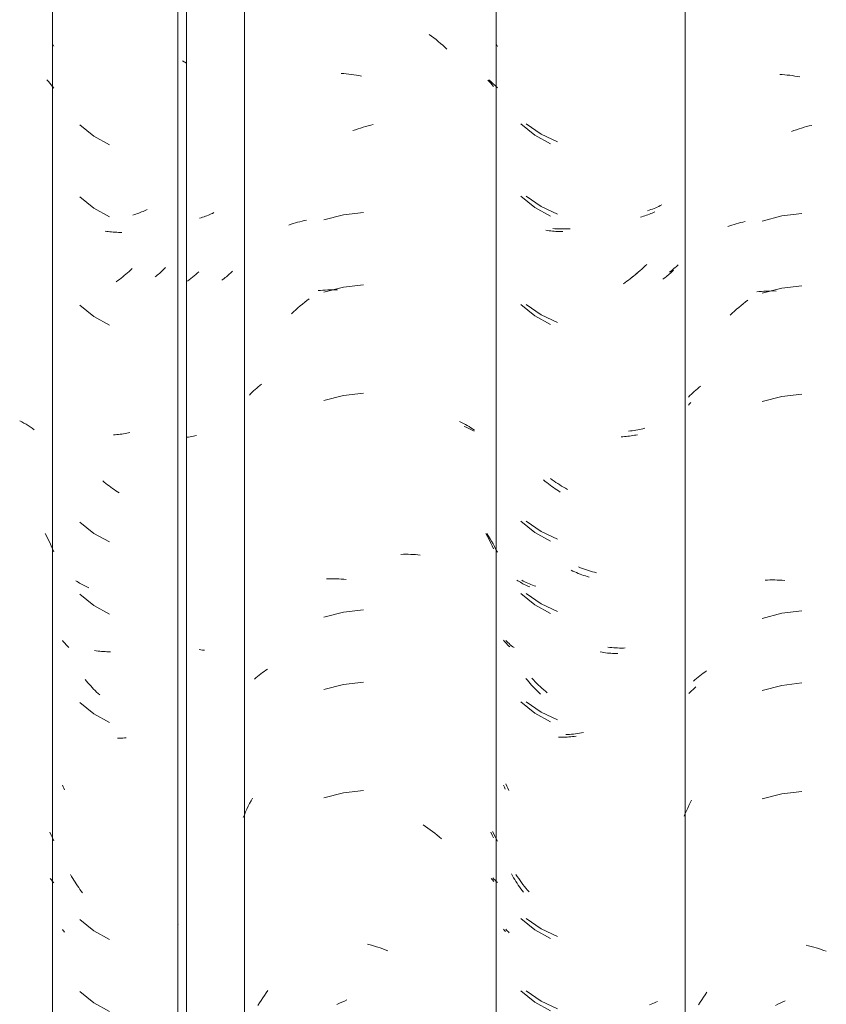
# Model space of a CAD drawing. Header units: metres. Extents: x -27.3 to 21, y -0.3 to 10.3.
# Tile 163 of 255: x 14.231 to 14.568, y 3.462 to 3.873. Entities that reach past the tile are written whole.
import ezdxf

# ---------------------------------------------------------------- set-up
doc = ezdxf.new("R2010")
doc.units = ezdxf.units.M
doc.layers.add('A-GLAZ-CWMG', color=7, linetype='Continuous', lineweight=5)

# ---------------------------------------------------------------- blocks, each defined once
blk = doc.blocks.new('FP_262-FACHADA 03')
at = {"layer": 'A-GLAZ-CWMG', "color": 9, "true_color": 0xc0c0c0}
for p, q in [((19.71823, 3.7121), (19.7187, 3.71261)), ((19.7187, 3.71261), (19.71918, 3.71311)), ((19.71839, 3.59171), (19.71895, 3.5923)), ((19.71895, 3.5923), (19.71952, 3.59289)), ((19.71952, 3.59289), (19.7201, 3.59346)), ((19.7201, 3.59346), (19.7207, 3.59402)), ((19.7207, 3.59402), (19.72132, 3.59457))]:
    blk.add_line(p, q, dxfattribs=at)
blk = doc.blocks.new('FP_263-FACHADA 03')
at = {"layer": 'A-GLAZ-CWMG', "color": 9, "true_color": 0xc0c0c0}
for p, q in [((19.65053, 3.82937), (19.6567, 3.82508)), ((19.6567, 3.82508), (19.66353, 3.82193)), ((19.65053, 3.79922), (19.6567, 3.79493)), ((19.6567, 3.79493), (19.66353, 3.79179)), ((19.70185, 3.79339), (19.70116, 3.79317)), ((19.70254, 3.79363), (19.70185, 3.79339)), ((19.70322, 3.79388), (19.70254, 3.79363)), ((19.70389, 3.79414), (19.70322, 3.79388)), ((19.70454, 3.79441), (19.70389, 3.79414)), ((19.70519, 3.7947), (19.70454, 3.79441)), ((19.70583, 3.795), (19.70519, 3.7947)), ((19.70645, 3.79532), (19.70583, 3.795)), ((19.70707, 3.79564), (19.70645, 3.79532)), ((19.66239, 3.78568), (19.66161, 3.78576)), ((19.66317, 3.78563), (19.66239, 3.78568)), ((19.66396, 3.78559), (19.66317, 3.78563)), ((19.66476, 3.78556), (19.66396, 3.78559)), ((19.66556, 3.78555), (19.66476, 3.78556)), ((19.66636, 3.78556), (19.66556, 3.78555)), ((19.66717, 3.78558), (19.66636, 3.78556)), ((19.66798, 3.78561), (19.66717, 3.78558)), ((19.6688, 3.78567), (19.66798, 3.78561)), ((19.69727, 3.76753), (19.69652, 3.76692)), ((19.69801, 3.76816), (19.69727, 3.76753)), ((19.69875, 3.7688), (19.69801, 3.76816)), ((19.69947, 3.76945), (19.69875, 3.7688)), ((19.70019, 3.77012), (19.69947, 3.76945)), ((19.7009, 3.7708), (19.70019, 3.77012)), ((19.71078, 3.7679), (19.7103, 3.76754)), ((19.71125, 3.76827), (19.71078, 3.7679)), ((19.71171, 3.76864), (19.71125, 3.76827)), ((19.71216, 3.76903), (19.71171, 3.76864)), ((19.7126, 3.76942), (19.71216, 3.76903)), ((19.71303, 3.76982), (19.7126, 3.76942)), ((19.71345, 3.77022), (19.71303, 3.76982)), ((19.71385, 3.77064), (19.71345, 3.77022)), ((19.695, 3.76574), (19.69423, 3.76518)), ((19.69576, 3.76632), (19.695, 3.76574)), ((19.69652, 3.76692), (19.69576, 3.76632)), ((19.65053, 3.75401), (19.6567, 3.74972)), ((19.6567, 3.74972), (19.66353, 3.74658)), ((19.69627, 3.70161), (19.69551, 3.7015)), ((19.69702, 3.70174), (19.69627, 3.70161)), ((19.69777, 3.70188), (19.69702, 3.70174)), ((19.6985, 3.70204), (19.69777, 3.70188)), ((19.69923, 3.70221), (19.6985, 3.70204)), ((19.69995, 3.70239), (19.69923, 3.70221)), ((19.69397, 3.70132), (19.69319, 3.70125)), ((19.69475, 3.7014), (19.69397, 3.70132)), ((19.69551, 3.7015), (19.69475, 3.7014)), ((19.66136, 3.68093), (19.66059, 3.6815)), ((19.66213, 3.68038), (19.66136, 3.68093)), ((19.66291, 3.67984), (19.66213, 3.68038)), ((19.6637, 3.67931), (19.66291, 3.67984)), ((19.66449, 3.6788), (19.6637, 3.67931)), ((19.66529, 3.67831), (19.66449, 3.6788)), ((19.66609, 3.67783), (19.66529, 3.67831)), ((19.6669, 3.67737), (19.66609, 3.67783)), ((19.66771, 3.67692), (19.6669, 3.67737)), ((19.65053, 3.66358), (19.6567, 3.65929)), ((19.6567, 3.65929), (19.66353, 3.65615)), ((19.67317, 3.64423), (19.67234, 3.64457)), ((19.674, 3.6439), (19.67317, 3.64423)), ((19.67484, 3.6436), (19.674, 3.6439)), ((19.67568, 3.64331), (19.67484, 3.6436)), ((19.67651, 3.64303), (19.67568, 3.64331)), ((19.67735, 3.64277), (19.67651, 3.64303)), ((19.67819, 3.64253), (19.67735, 3.64277)), ((19.67903, 3.6423), (19.67819, 3.64253)), ((19.67987, 3.6421), (19.67903, 3.6423)), ((19.64928, 3.63863), (19.64867, 3.63896)), ((19.64991, 3.63831), (19.64928, 3.63863)), ((19.65054, 3.63801), (19.64991, 3.63831)), ((19.65119, 3.63772), (19.65054, 3.63801)), ((19.65185, 3.63745), (19.65119, 3.63772)), ((19.65251, 3.63718), (19.65185, 3.63745)), ((19.65319, 3.63693), (19.65251, 3.63718)), ((19.65387, 3.63669), (19.65319, 3.63693)), ((19.65457, 3.63647), (19.65387, 3.63669)), ((19.65053, 3.63344), (19.6567, 3.62915)), ((19.6567, 3.62915), (19.66353, 3.62601)), ((19.64242, 3.61345), (19.64197, 3.61391)), ((19.64289, 3.61299), (19.64242, 3.61345)), ((19.64338, 3.61254), (19.64289, 3.61299)), ((19.64388, 3.61211), (19.64338, 3.61254)), ((19.64439, 3.61168), (19.64388, 3.61211)), ((19.64491, 3.61127), (19.64439, 3.61168)), ((19.64545, 3.61086), (19.64491, 3.61127)), ((19.68537, 3.61098), (19.68455, 3.61108)), ((19.6862, 3.61089), (19.68537, 3.61098)), ((19.68702, 3.61083), (19.6862, 3.61089)), ((19.68784, 3.61077), (19.68702, 3.61083)), ((19.68865, 3.61074), (19.68784, 3.61077)), ((19.68946, 3.61071), (19.68865, 3.61074)), ((19.69026, 3.61071), (19.68946, 3.61071)), ((19.69106, 3.61072), (19.69026, 3.61071)), ((19.69186, 3.61074), (19.69106, 3.61072)), ((19.65353, 3.59737), (19.65285, 3.59809)), ((19.65422, 3.59666), (19.65353, 3.59737)), ((19.65492, 3.59596), (19.65422, 3.59666)), ((19.65563, 3.59528), (19.65492, 3.59596)), ((19.65635, 3.59461), (19.65563, 3.59528)), ((19.65707, 3.59396), (19.65635, 3.59461)), ((19.65781, 3.59332), (19.65707, 3.59396)), ((19.65855, 3.59269), (19.65781, 3.59332)), ((19.6593, 3.59208), (19.65855, 3.59269)), ((19.65053, 3.58822), (19.6567, 3.58393)), ((19.6567, 3.58393), (19.66353, 3.58079)), ((19.66781, 3.57461), (19.66699, 3.57457)), ((19.66862, 3.57466), (19.66781, 3.57461)), ((19.66944, 3.57472), (19.66862, 3.57466)), ((19.67027, 3.5748), (19.66944, 3.57472)), ((19.67109, 3.5749), (19.67027, 3.5748)), ((19.67192, 3.57501), (19.67109, 3.5749)), ((19.67275, 3.57514), (19.67192, 3.57501)), ((19.67358, 3.57529), (19.67275, 3.57514)), ((19.67442, 3.57545), (19.67358, 3.57529)), ((19.6424, 3.55309), (19.64197, 3.55399)), ((19.64285, 3.5522), (19.6424, 3.55309)), ((19.6433, 3.55131), (19.64285, 3.5522)), ((19.64679, 3.51533), (19.64623, 3.51618)), ((19.64737, 3.51449), (19.64679, 3.51533)), ((19.64795, 3.51365), (19.64737, 3.51449)), ((19.64855, 3.51283), (19.64795, 3.51365)), ((19.64916, 3.51203), (19.64855, 3.51283)), ((19.64978, 3.51123), (19.64916, 3.51203)), ((19.65042, 3.51045), (19.64978, 3.51123)), ((19.65106, 3.50968), (19.65042, 3.51045)), ((19.65171, 3.50892), (19.65106, 3.50968)), ((19.65053, 3.4978), (19.6567, 3.49351)), ((19.64232, 3.49298), (19.64197, 3.49334)), ((19.64269, 3.49262), (19.64232, 3.49298)), ((19.64306, 3.49227), (19.64269, 3.49262)), ((19.64344, 3.49192), (19.64306, 3.49227)), ((19.6567, 3.49351), (19.66353, 3.49036)), ((19.65053, 3.46765), (19.6567, 3.46336)), ((19.6567, 3.46336), (19.66353, 3.46022)), ((19.70263, 3.46209), (19.70195, 3.46185)), ((19.70331, 3.46234), (19.70263, 3.46209)), ((19.70397, 3.4626), (19.70331, 3.46234)), ((19.70463, 3.46288), (19.70397, 3.4626)), ((19.70528, 3.46317), (19.70463, 3.46288))]:
    blk.add_line(p, q, dxfattribs=at)
blk = doc.blocks.new('FP_264-FACHADA 03')
at = {"layer": 'A-GLAZ-CWMG', "color": 9, "true_color": 0xc0c0c0}
for p, q in [((19.63795, 3.86279), (19.63848, 3.86173)), ((19.63494, 3.84779), (19.63557, 3.84726)), ((19.63557, 3.84726), (19.63618, 3.84671)), ((19.63618, 3.84671), (19.63678, 3.84616)), ((19.63678, 3.84616), (19.63736, 3.84559)), ((19.63736, 3.84559), (19.63793, 3.84501)), ((19.63793, 3.84501), (19.63848, 3.84442)), ((19.62464, 3.70316), (19.62549, 3.7028)), ((19.62549, 3.7028), (19.62633, 3.70243)), ((19.62633, 3.70243), (19.62715, 3.70204)), ((19.62715, 3.70204), (19.62796, 3.70164)), ((19.62796, 3.70164), (19.62876, 3.70122)), ((19.63414, 3.65848), (19.63481, 3.65741)), ((19.63481, 3.65741), (19.63546, 3.65633)), ((19.63546, 3.65633), (19.6361, 3.65523)), ((19.6361, 3.65523), (19.63672, 3.65413)), ((19.63672, 3.65413), (19.63732, 3.65301)), ((19.63732, 3.65301), (19.63791, 3.65188)), ((19.63791, 3.65188), (19.63848, 3.65073)), ((19.63642, 3.5341), (19.63695, 3.53313)), ((19.63695, 3.53313), (19.63747, 3.53215)), ((19.63747, 3.53215), (19.63798, 3.53116)), ((19.63798, 3.53116), (19.63848, 3.53016)), ((19.63657, 3.51478), (19.63707, 3.51431)), ((19.63707, 3.51431), (19.63755, 3.51383)), ((19.63755, 3.51383), (19.63802, 3.51335)), ((19.63802, 3.51335), (19.63848, 3.51285))]:
    blk.add_line(p, q, dxfattribs=at)
blk = doc.blocks.new('FP_265-FACHADA 03')
at = {"layer": 'A-GLAZ-CWMG', "color": 9, "true_color": 0xc0c0c0}
for p, q in [((19.51479, 3.60994), (19.51405, 3.61005)), ((19.51553, 3.60984), (19.51479, 3.60994)), ((19.51628, 3.60976), (19.51553, 3.60984))]:
    blk.add_line(p, q, dxfattribs=at)
blk = doc.blocks.new('Rectangular Mullion - Telha Fibrocimento - Ondulada-V252-FACHADA 03')
at = {"layer": 'A-GLAZ-CWMG'}
blk.add_line((19.63799, 4.13466), (19.63799, 2.77941), dxfattribs=at)
for name in ['FP_263-FACHADA 03', 'FP_262-FACHADA 03', 'FP_264-FACHADA 03', 'FP_265-FACHADA 03']:
    blk.add_blockref(name, (0, 0), dxfattribs=at)
blk = doc.blocks.new('FP_270-FACHADA 03')
at = {"layer": 'A-GLAZ-CWMG', "color": 9, "true_color": 0xc0c0c0}
for p, q in [((19.75629, 3.85004), (19.75733, 3.84997)), ((19.75733, 3.84997), (19.75837, 3.84989)), ((19.75837, 3.84989), (19.75941, 3.84979)), ((19.75941, 3.84979), (19.76046, 3.84967)), ((19.76046, 3.84967), (19.76151, 3.84953)), ((19.76151, 3.84953), (19.76256, 3.84938)), ((19.76256, 3.84938), (19.76361, 3.8492)), ((19.76361, 3.8492), (19.76467, 3.84901)), ((19.76115, 3.82621), (19.76221, 3.8266)), ((19.76221, 3.8266), (19.76326, 3.82697)), ((19.76326, 3.82697), (19.76431, 3.82732)), ((19.76431, 3.82732), (19.76537, 3.82765)), ((19.76537, 3.82765), (19.76643, 3.82797)), ((19.76643, 3.82797), (19.76749, 3.82826)), ((19.76749, 3.82826), (19.76854, 3.82854)), ((19.76854, 3.82854), (19.7696, 3.82879)), ((19.76554, 3.79204), (19.75715, 3.79104)), ((19.73813, 3.78774), (19.73904, 3.788)), ((19.73904, 3.788), (19.73997, 3.78824)), ((19.73997, 3.78824), (19.7409, 3.78846)), ((19.7409, 3.78846), (19.74184, 3.78867)), ((19.75715, 3.79104), (19.74898, 3.78887)), ((19.73457, 3.78655), (19.73544, 3.78687)), ((19.73544, 3.78687), (19.73633, 3.78718)), ((19.73633, 3.78718), (19.73722, 3.78746)), ((19.73722, 3.78746), (19.73813, 3.78774)), ((19.74666, 3.75932), (19.74765, 3.75942)), ((19.74765, 3.75942), (19.74864, 3.75951)), ((19.74864, 3.75951), (19.74964, 3.75958)), ((19.75715, 3.7609), (19.74898, 3.75873)), ((19.74964, 3.75958), (19.75065, 3.75964)), ((19.75065, 3.75964), (19.75166, 3.75967)), ((19.75166, 3.75967), (19.75268, 3.75969)), ((19.75268, 3.75969), (19.7537, 3.75969)), ((19.7537, 3.75969), (19.75473, 3.75967)), ((19.76554, 3.7619), (19.75715, 3.7609)), ((19.74107, 3.75437), (19.74201, 3.75512)), ((19.74201, 3.75512), (19.74296, 3.75584)), ((19.73649, 3.75041), (19.73739, 3.75123)), ((19.73739, 3.75123), (19.73829, 3.75204)), ((19.73829, 3.75204), (19.73921, 3.75283)), ((19.73921, 3.75283), (19.74014, 3.75361)), ((19.74014, 3.75361), (19.74107, 3.75437)), ((19.7356, 3.74957), (19.73649, 3.75041)), ((19.72062, 3.71779), (19.72125, 3.71835)), ((19.72125, 3.71835), (19.7219, 3.71891)), ((19.7219, 3.71891), (19.72256, 3.71946)), ((19.72256, 3.71946), (19.72324, 3.71999)), ((19.71824, 3.7154), (19.71881, 3.71601)), ((19.71881, 3.71601), (19.7194, 3.71661)), ((19.7194, 3.71661), (19.72, 3.71721)), ((19.72, 3.71721), (19.72062, 3.71779)), ((19.75715, 3.71569), (19.74898, 3.71351)), ((19.76554, 3.71669), (19.75715, 3.71569)), ((19.75013, 3.63904), (19.75113, 3.63908)), ((19.75113, 3.63908), (19.75215, 3.63911)), ((19.75215, 3.63911), (19.75317, 3.63912)), ((19.75317, 3.63912), (19.75419, 3.63911)), ((19.75419, 3.63911), (19.75522, 3.63908)), ((19.75522, 3.63908), (19.75626, 3.63904)), ((19.75626, 3.63904), (19.7573, 3.63898)), ((19.7573, 3.63898), (19.75834, 3.63889)), ((19.75715, 3.62526), (19.74898, 3.62308)), ((19.76554, 3.62626), (19.75715, 3.62526)), ((19.72222, 3.59861), (19.72289, 3.59915)), ((19.72289, 3.59915), (19.72357, 3.59968)), ((19.72357, 3.59968), (19.72427, 3.60019)), ((19.72427, 3.60019), (19.72499, 3.6007)), ((19.72499, 3.6007), (19.72571, 3.60119)), ((19.7203, 3.59691), (19.72092, 3.59749)), ((19.72092, 3.59749), (19.72156, 3.59805)), ((19.72156, 3.59805), (19.72222, 3.59861)), ((19.75715, 3.59512), (19.74898, 3.59294)), ((19.76554, 3.59612), (19.75715, 3.59512)), ((19.75715, 3.5499), (19.74898, 3.54773)), ((19.76554, 3.5509), (19.75715, 3.5499)), ((19.71841, 3.54506), (19.71896, 3.54616)), ((19.71896, 3.54616), (19.71953, 3.54726)), ((19.71634, 3.54054), (19.71683, 3.54169)), ((19.71683, 3.54169), (19.71734, 3.54282)), ((19.71734, 3.54282), (19.71787, 3.54394)), ((19.71787, 3.54394), (19.71841, 3.54506)), ((19.76725, 3.48674), (19.76831, 3.48648)), ((19.76831, 3.48648), (19.76937, 3.48621)), ((19.76937, 3.48621), (19.77043, 3.48591)), ((19.77043, 3.48591), (19.77148, 3.4856)), ((19.77148, 3.4856), (19.77254, 3.48527)), ((19.77254, 3.48527), (19.77359, 3.48492)), ((19.77359, 3.48492), (19.77465, 3.48455)), ((19.77465, 3.48455), (19.7757, 3.48416)), ((19.72306, 3.4629), (19.72375, 3.46397)), ((19.72375, 3.46397), (19.72445, 3.46502)), ((19.72445, 3.46502), (19.72517, 3.46606)), ((19.72517, 3.46606), (19.7259, 3.46708)), ((19.75755, 3.46302), (19.7586, 3.46347)), ((19.72238, 3.46183), (19.72306, 3.4629)), ((19.75445, 3.46155), (19.75548, 3.46206)), ((19.75548, 3.46206), (19.75652, 3.46255)), ((19.75652, 3.46255), (19.75755, 3.46302))]:
    blk.add_line(p, q, dxfattribs=at)
blk = doc.blocks.new('FP_271-FACHADA 03')
at = {"layer": 'A-GLAZ-CWMG', "color": 9, "true_color": 0xc0c0c0}
for p, q in [((19.64826, 3.82937), (19.65406, 3.82465)), ((19.65406, 3.82465), (19.66063, 3.82107)), ((19.64826, 3.79922), (19.65406, 3.79451)), ((19.65406, 3.79451), (19.66063, 3.79092)), ((19.70247, 3.79195), (19.70188, 3.7917)), ((19.70305, 3.79221), (19.70247, 3.79195)), ((19.70362, 3.79247), (19.70305, 3.79221)), ((19.70418, 3.79275), (19.70362, 3.79247)), ((19.69881, 3.79064), (19.69817, 3.79046)), ((19.69944, 3.79083), (19.69881, 3.79064)), ((19.70006, 3.79103), (19.69944, 3.79083)), ((19.70067, 3.79125), (19.70006, 3.79103)), ((19.70128, 3.79147), (19.70067, 3.79125)), ((19.70188, 3.7917), (19.70128, 3.79147)), ((19.65945, 3.7849), (19.65877, 3.78501)), ((19.66013, 3.7848), (19.65945, 3.7849)), ((19.66082, 3.78472), (19.66013, 3.7848)), ((19.66151, 3.78464), (19.66082, 3.78472)), ((19.66221, 3.78458), (19.66151, 3.78464)), ((19.66291, 3.78454), (19.66221, 3.78458)), ((19.66362, 3.7845), (19.66291, 3.78454)), ((19.66433, 3.78448), (19.66362, 3.7845)), ((19.66505, 3.78447), (19.66433, 3.78448)), ((19.66577, 3.78448), (19.66505, 3.78447)), ((19.69726, 3.76751), (19.6966, 3.76693)), ((19.69791, 3.76811), (19.69726, 3.76751)), ((19.71111, 3.76757), (19.71069, 3.76717)), ((19.71151, 3.76798), (19.71111, 3.76757)), ((19.7119, 3.7684), (19.71151, 3.76798)), ((19.69185, 3.76321), (19.69115, 3.76273)), ((19.69254, 3.76371), (19.69185, 3.76321)), ((19.69324, 3.76421), (19.69254, 3.76371)), ((19.69392, 3.76473), (19.69324, 3.76421)), ((19.6946, 3.76526), (19.69392, 3.76473)), ((19.69528, 3.76581), (19.6946, 3.76526)), ((19.69594, 3.76637), (19.69528, 3.76581)), ((19.6966, 3.76693), (19.69594, 3.76637)), ((19.70797, 3.76491), (19.70748, 3.76456)), ((19.70845, 3.76526), (19.70797, 3.76491)), ((19.70892, 3.76563), (19.70845, 3.76526)), ((19.70938, 3.766), (19.70892, 3.76563)), ((19.70983, 3.76638), (19.70938, 3.766)), ((19.71027, 3.76677), (19.70983, 3.76638)), ((19.71069, 3.76717), (19.71027, 3.76677)), ((19.64826, 3.75401), (19.65406, 3.74929)), ((19.65406, 3.74929), (19.66063, 3.74571)), ((19.69081, 3.69888), (19.6901, 3.69885)), ((19.69151, 3.69892), (19.69081, 3.69888)), ((19.69221, 3.69898), (19.69151, 3.69892)), ((19.69291, 3.69905), (19.69221, 3.69898)), ((19.69359, 3.69913), (19.69291, 3.69905)), ((19.69428, 3.69923), (19.69359, 3.69913)), ((19.69495, 3.69934), (19.69428, 3.69923)), ((19.69562, 3.69946), (19.69495, 3.69934)), ((19.69629, 3.69959), (19.69562, 3.69946)), ((19.69695, 3.69973), (19.69629, 3.69959)), ((19.65845, 3.68026), (19.65778, 3.68082)), ((19.65912, 3.67972), (19.65845, 3.68026)), ((19.6598, 3.67918), (19.65912, 3.67972)), ((19.66049, 3.67866), (19.6598, 3.67918)), ((19.66118, 3.67815), (19.66049, 3.67866)), ((19.66187, 3.67766), (19.66118, 3.67815)), ((19.66257, 3.67717), (19.66187, 3.67766)), ((19.66328, 3.6767), (19.66257, 3.67717)), ((19.66399, 3.67624), (19.66328, 3.6767)), ((19.6647, 3.6758), (19.66399, 3.67624)), ((19.64826, 3.66358), (19.65406, 3.65887)), ((19.65406, 3.65887), (19.66063, 3.65528)), ((19.66999, 3.64283), (19.66925, 3.64318)), ((19.67073, 3.64249), (19.66999, 3.64283)), ((19.67147, 3.64217), (19.67073, 3.64249)), ((19.67222, 3.64186), (19.67147, 3.64217)), ((19.67297, 3.64157), (19.67222, 3.64186)), ((19.67371, 3.64129), (19.67297, 3.64157)), ((19.67446, 3.64102), (19.67371, 3.64129)), ((19.67521, 3.64077), (19.67446, 3.64102)), ((19.67597, 3.64053), (19.67521, 3.64077)), ((19.67672, 3.6403), (19.67597, 3.64053)), ((19.64705, 3.63876), (19.64655, 3.63909)), ((19.64757, 3.63843), (19.64705, 3.63876)), ((19.64809, 3.63812), (19.64757, 3.63843)), ((19.64863, 3.63781), (19.64809, 3.63812)), ((19.64917, 3.63751), (19.64863, 3.63781)), ((19.64973, 3.63723), (19.64917, 3.63751)), ((19.65029, 3.63695), (19.64973, 3.63723)), ((19.65087, 3.63669), (19.65029, 3.63695)), ((19.65145, 3.63643), (19.65087, 3.63669)), ((19.65204, 3.63619), (19.65145, 3.63643)), ((19.64826, 3.63344), (19.65406, 3.62872)), ((19.65406, 3.62872), (19.66063, 3.62514)), ((19.64146, 3.61347), (19.64107, 3.61394)), ((19.64187, 3.61301), (19.64146, 3.61347)), ((19.64229, 3.61255), (19.64187, 3.61301)), ((19.64272, 3.6121), (19.64229, 3.61255)), ((19.64317, 3.61166), (19.64272, 3.6121)), ((19.64363, 3.61123), (19.64317, 3.61166)), ((19.68214, 3.60893), (19.6814, 3.60906)), ((19.68289, 3.60882), (19.68214, 3.60893)), ((19.68363, 3.60872), (19.68289, 3.60882)), ((19.68437, 3.60863), (19.68363, 3.60872)), ((19.68511, 3.60856), (19.68437, 3.60863)), ((19.68584, 3.6085), (19.68511, 3.60856)), ((19.68657, 3.60845), (19.68584, 3.6085)), ((19.6873, 3.60842), (19.68657, 3.60845)), ((19.68803, 3.6084), (19.6873, 3.60842)), ((19.68875, 3.6084), (19.68803, 3.6084)), ((19.651, 3.59723), (19.65042, 3.59793)), ((19.65158, 3.59655), (19.651, 3.59723)), ((19.65217, 3.59588), (19.65158, 3.59655)), ((19.65277, 3.59521), (19.65217, 3.59588)), ((19.65338, 3.59456), (19.65277, 3.59521)), ((19.654, 3.59392), (19.65338, 3.59456)), ((19.65462, 3.5933), (19.654, 3.59392)), ((19.65526, 3.59268), (19.65462, 3.5933)), ((19.6559, 3.59207), (19.65526, 3.59268)), ((19.65654, 3.59148), (19.6559, 3.59207)), ((19.64826, 3.58822), (19.65406, 3.58351)), ((19.65406, 3.58351), (19.66063, 3.57992)), ((19.66472, 3.57348), (19.664, 3.57349)), ((19.66543, 3.57348), (19.66472, 3.57348)), ((19.66616, 3.57349), (19.66543, 3.57348)), ((19.66688, 3.57351), (19.66616, 3.57349)), ((19.66761, 3.57355), (19.66688, 3.57351)), ((19.66835, 3.5736), (19.66761, 3.57355)), ((19.66908, 3.57367), (19.66835, 3.5736)), ((19.66982, 3.57375), (19.66908, 3.57367)), ((19.67056, 3.57384), (19.66982, 3.57375)), ((19.67131, 3.57395), (19.67056, 3.57384)), ((19.6414, 3.55264), (19.64107, 3.55343)), ((19.64174, 3.55185), (19.6414, 3.55264)), ((19.64478, 3.51569), (19.64433, 3.5165)), ((19.64525, 3.51489), (19.64478, 3.51569)), ((19.64573, 3.5141), (19.64525, 3.51489)), ((19.64622, 3.51332), (19.64573, 3.5141)), ((19.64671, 3.51255), (19.64622, 3.51332)), ((19.64722, 3.51179), (19.64671, 3.51255)), ((19.64774, 3.51104), (19.64722, 3.51179)), ((19.64827, 3.51029), (19.64774, 3.51104)), ((19.64881, 3.50956), (19.64827, 3.51029)), ((19.64936, 3.50884), (19.64881, 3.50956)), ((19.64826, 3.4978), (19.65406, 3.49308)), ((19.64146, 3.4929), (19.64107, 3.49337)), ((19.64186, 3.49244), (19.64146, 3.4929)), ((19.65406, 3.49308), (19.66063, 3.48949)), ((19.64826, 3.46765), (19.65406, 3.46294)), ((19.65406, 3.46294), (19.66063, 3.45935))]:
    blk.add_line(p, q, dxfattribs=at)
blk = doc.blocks.new('FP_272-FACHADA 03')
at = {"layer": 'A-GLAZ-CWMG', "color": 9, "true_color": 0xc0c0c0}
for p, q in [((19.61006, 3.86676), (19.61101, 3.86604)), ((19.61101, 3.86604), (19.61196, 3.86531)), ((19.61196, 3.86531), (19.6129, 3.86456)), ((19.6129, 3.86456), (19.61383, 3.86379)), ((19.61383, 3.86379), (19.61475, 3.86301)), ((19.61475, 3.86301), (19.61567, 3.86221)), ((19.61567, 3.86221), (19.61657, 3.86139)), ((19.61657, 3.86139), (19.61746, 3.86056)), ((19.57338, 3.85046), (19.57442, 3.85039)), ((19.57442, 3.85039), (19.57546, 3.8503)), ((19.57546, 3.8503), (19.5765, 3.85019)), ((19.5765, 3.85019), (19.57755, 3.85006)), ((19.57755, 3.85006), (19.5786, 3.84991)), ((19.5786, 3.84991), (19.57966, 3.84975)), ((19.57966, 3.84975), (19.58071, 3.84956)), ((19.58071, 3.84956), (19.58177, 3.84936)), ((19.63445, 3.84771), (19.63509, 3.84705)), ((19.63509, 3.84705), (19.63571, 3.84638)), ((19.63571, 3.84638), (19.6363, 3.8457)), ((19.6363, 3.8457), (19.63688, 3.84501)), ((19.58564, 3.82886), (19.5867, 3.82911)), ((19.57825, 3.82659), (19.5793, 3.82697)), ((19.5793, 3.82697), (19.58036, 3.82733)), ((19.58036, 3.82733), (19.58141, 3.82768)), ((19.58141, 3.82768), (19.58247, 3.828)), ((19.58247, 3.828), (19.58353, 3.82831)), ((19.58353, 3.82831), (19.58458, 3.82859)), ((19.58458, 3.82859), (19.58564, 3.82886)), ((19.58264, 3.79239), (19.57424, 3.79146)), ((19.55244, 3.7875), (19.55334, 3.7878)), ((19.55334, 3.7878), (19.55424, 3.78808)), ((19.55424, 3.78808), (19.55515, 3.78834)), ((19.55515, 3.78834), (19.55607, 3.78859)), ((19.55607, 3.78859), (19.557, 3.78882)), ((19.557, 3.78882), (19.55793, 3.78904)), ((19.55793, 3.78904), (19.55888, 3.78924)), ((19.57424, 3.79146), (19.56605, 3.78936)), ((19.55156, 3.78719), (19.55244, 3.7875)), ((19.56372, 3.75983), (19.56471, 3.75993)), ((19.56471, 3.75993), (19.56571, 3.76001)), ((19.56571, 3.76001), (19.56671, 3.76007)), ((19.57424, 3.76132), (19.56605, 3.75922)), ((19.56671, 3.76007), (19.56772, 3.76011)), ((19.56772, 3.76011), (19.56874, 3.76014)), ((19.56874, 3.76014), (19.56976, 3.76015)), ((19.56976, 3.76015), (19.57078, 3.76014)), ((19.57078, 3.76014), (19.57181, 3.76011)), ((19.58264, 3.76225), (19.57424, 3.76132)), ((19.55717, 3.7542), (19.55811, 3.75495)), ((19.55811, 3.75495), (19.55905, 3.75568)), ((19.55905, 3.75568), (19.56001, 3.7564)), ((19.55261, 3.7502), (19.5535, 3.75103)), ((19.5535, 3.75103), (19.5544, 3.75185)), ((19.5544, 3.75185), (19.55531, 3.75265)), ((19.55531, 3.75265), (19.55624, 3.75343)), ((19.55624, 3.75343), (19.55717, 3.7542)), ((19.53621, 3.71744), (19.53682, 3.71803)), ((19.53682, 3.71803), (19.53745, 3.7186)), ((19.53745, 3.7186), (19.53809, 3.71916)), ((19.53809, 3.71916), (19.53875, 3.71971)), ((19.53875, 3.71971), (19.53943, 3.72025)), ((19.53943, 3.72025), (19.54011, 3.72077)), ((19.53502, 3.71625), (19.53561, 3.71685)), ((19.53561, 3.71685), (19.53621, 3.71744)), ((19.57424, 3.71611), (19.56605, 3.71401)), ((19.58264, 3.71704), (19.57424, 3.71611)), ((19.62274, 3.70524), (19.62355, 3.70485)), ((19.62355, 3.70485), (19.62436, 3.70443)), ((19.62436, 3.70443), (19.62515, 3.704)), ((19.62515, 3.704), (19.62592, 3.70356)), ((19.62592, 3.70356), (19.62669, 3.70311)), ((19.62669, 3.70311), (19.62744, 3.70264)), ((19.62744, 3.70264), (19.62817, 3.70216)), ((19.62817, 3.70216), (19.6289, 3.70166)), ((19.63374, 3.65846), (19.63441, 3.65721)), ((19.63441, 3.65721), (19.63505, 3.65595)), ((19.63505, 3.65595), (19.63568, 3.65468)), ((19.63568, 3.65468), (19.63629, 3.65339)), ((19.63629, 3.65339), (19.63687, 3.6521)), ((19.59825, 3.64978), (19.59928, 3.64981)), ((19.59928, 3.64981), (19.60031, 3.64982)), ((19.60031, 3.64982), (19.60133, 3.64981)), ((19.60133, 3.64981), (19.60234, 3.64979)), ((19.60234, 3.64979), (19.60335, 3.64974)), ((19.60335, 3.64974), (19.60435, 3.64968)), ((19.60435, 3.64968), (19.60535, 3.6496)), ((19.60535, 3.6496), (19.60634, 3.64951)), ((19.5672, 3.63952), (19.56821, 3.63956)), ((19.56821, 3.63956), (19.56923, 3.63958)), ((19.56923, 3.63958), (19.57025, 3.63958)), ((19.57025, 3.63958), (19.57128, 3.63956)), ((19.57128, 3.63956), (19.57231, 3.63952)), ((19.57231, 3.63952), (19.57335, 3.63947)), ((19.57335, 3.63947), (19.57439, 3.63939)), ((19.57439, 3.63939), (19.57543, 3.6393)), ((19.57424, 3.62568), (19.56605, 3.62358)), ((19.58264, 3.62661), (19.57424, 3.62568)), ((19.53776, 3.5983), (19.53841, 3.59886)), ((19.53841, 3.59886), (19.53907, 3.5994)), ((19.53907, 3.5994), (19.53976, 3.59993)), ((19.53976, 3.59993), (19.54045, 3.60045)), ((19.54045, 3.60045), (19.54116, 3.60096)), ((19.54116, 3.60096), (19.54188, 3.60145)), ((19.54188, 3.60145), (19.54262, 3.60194)), ((19.53712, 3.59773), (19.53776, 3.5983)), ((19.57424, 3.59553), (19.56605, 3.59344)), ((19.58264, 3.59646), (19.57424, 3.59553)), ((19.57424, 3.55032), (19.56605, 3.54822)), ((19.58264, 3.55125), (19.57424, 3.55032)), ((19.53458, 3.54466), (19.53515, 3.54581)), ((19.53515, 3.54581), (19.53574, 3.54695)), ((19.53574, 3.54695), (19.53634, 3.54809)), ((19.53296, 3.54114), (19.53348, 3.54233)), ((19.53348, 3.54233), (19.53402, 3.5435)), ((19.53402, 3.5435), (19.53458, 3.54466)), ((19.53245, 3.53995), (19.53296, 3.54114)), ((19.60758, 3.53694), (19.60856, 3.53626)), ((19.60856, 3.53626), (19.60953, 3.53557)), ((19.60953, 3.53557), (19.61049, 3.53486)), ((19.61049, 3.53486), (19.61144, 3.53414)), ((19.61144, 3.53414), (19.61239, 3.5334)), ((19.61239, 3.5334), (19.61332, 3.53264)), ((19.63577, 3.53392), (19.63635, 3.53269)), ((19.61332, 3.53264), (19.61425, 3.53187)), ((19.61425, 3.53187), (19.61517, 3.53108)), ((19.63635, 3.53269), (19.6369, 3.53146)), ((19.63591, 3.51458), (19.63644, 3.51398)), ((19.63644, 3.51398), (19.63695, 3.51336)), ((19.58435, 3.48708), (19.58541, 3.48681)), ((19.58541, 3.48681), (19.58647, 3.48653)), ((19.58647, 3.48653), (19.58752, 3.48622)), ((19.58752, 3.48622), (19.58858, 3.4859)), ((19.58858, 3.4859), (19.58964, 3.48556)), ((19.58964, 3.48556), (19.59069, 3.4852)), ((19.59069, 3.4852), (19.59174, 3.48482)), ((19.59174, 3.48482), (19.59279, 3.48443)), ((19.54206, 3.46681), (19.5428, 3.46783)), ((19.53924, 3.46262), (19.53993, 3.46368)), ((19.53993, 3.46368), (19.54063, 3.46474)), ((19.54063, 3.46474), (19.54134, 3.46578)), ((19.54134, 3.46578), (19.54206, 3.46681)), ((19.57361, 3.46297), (19.57465, 3.46343)), ((19.57465, 3.46343), (19.57569, 3.46388)), ((19.53857, 3.46154), (19.53924, 3.46262)), ((19.57154, 3.462), (19.57257, 3.46249)), ((19.57257, 3.46249), (19.57361, 3.46297))]:
    blk.add_line(p, q, dxfattribs=at)
blk = doc.blocks.new('FP_273-FACHADA 03')
at = {"layer": 'A-GLAZ-CWMG', "color": 9, "true_color": 0xc0c0c0}
for p, q in [((19.46435, 3.82907), (19.47013, 3.82433)), ((19.47013, 3.82433), (19.47669, 3.82073)), ((19.46435, 3.79892), (19.47013, 3.79419)), ((19.47013, 3.79419), (19.47669, 3.79059)), ((19.51967, 3.79208), (19.5191, 3.79182)), ((19.52023, 3.79236), (19.51967, 3.79208)), ((19.51486, 3.79025), (19.51422, 3.79008)), ((19.51549, 3.79044), (19.51486, 3.79025)), ((19.51611, 3.79065), (19.51549, 3.79044)), ((19.51672, 3.79086), (19.51611, 3.79065)), ((19.51733, 3.79108), (19.51672, 3.79086)), ((19.51793, 3.79132), (19.51733, 3.79108)), ((19.51852, 3.79156), (19.51793, 3.79132)), ((19.5191, 3.79182), (19.51852, 3.79156)), ((19.47551, 3.78457), (19.47484, 3.78468)), ((19.47619, 3.78447), (19.47551, 3.78457)), ((19.47688, 3.78438), (19.47619, 3.78447)), ((19.47757, 3.78431), (19.47688, 3.78438)), ((19.47827, 3.78425), (19.47757, 3.78431)), ((19.47897, 3.7842), (19.47827, 3.78425)), ((19.47968, 3.78416), (19.47897, 3.7842)), ((19.48039, 3.78414), (19.47968, 3.78416)), ((19.4811, 3.78413), (19.48039, 3.78414)), ((19.48182, 3.78413), (19.4811, 3.78413)), ((19.51396, 3.76772), (19.51331, 3.76713)), ((19.52755, 3.76759), (19.52715, 3.76718)), ((19.52794, 3.76801), (19.52755, 3.76759)), ((19.50997, 3.76435), (19.50928, 3.76383)), ((19.51065, 3.76488), (19.50997, 3.76435)), ((19.51132, 3.76542), (19.51065, 3.76488)), ((19.51199, 3.76598), (19.51132, 3.76542)), ((19.51265, 3.76655), (19.51199, 3.76598)), ((19.51331, 3.76713), (19.51265, 3.76655)), ((19.52402, 3.76452), (19.52353, 3.76417)), ((19.5245, 3.76487), (19.52402, 3.76452)), ((19.52497, 3.76524), (19.5245, 3.76487)), ((19.52543, 3.76561), (19.52497, 3.76524)), ((19.52588, 3.76599), (19.52543, 3.76561)), ((19.52631, 3.76638), (19.52588, 3.76599)), ((19.52674, 3.76678), (19.52631, 3.76638)), ((19.52715, 3.76718), (19.52674, 3.76678)), ((19.46435, 3.75371), (19.47013, 3.74898)), ((19.47013, 3.74898), (19.47669, 3.74538)), ((19.50964, 3.69875), (19.50895, 3.69867)), ((19.51033, 3.69884), (19.50964, 3.69875)), ((19.511, 3.69895), (19.51033, 3.69884)), ((19.51167, 3.69907), (19.511, 3.69895)), ((19.51234, 3.6992), (19.51167, 3.69907)), ((19.513, 3.69935), (19.51234, 3.6992)), ((19.47451, 3.67994), (19.47385, 3.6805)), ((19.47519, 3.67939), (19.47451, 3.67994)), ((19.47586, 3.67885), (19.47519, 3.67939)), ((19.47655, 3.67833), (19.47586, 3.67885)), ((19.47724, 3.67782), (19.47655, 3.67833)), ((19.47793, 3.67732), (19.47724, 3.67782)), ((19.47863, 3.67683), (19.47793, 3.67732)), ((19.47934, 3.67636), (19.47863, 3.67683)), ((19.48005, 3.6759), (19.47934, 3.67636)), ((19.48076, 3.67546), (19.48005, 3.6759)), ((19.46435, 3.66328), (19.47013, 3.65855)), ((19.47013, 3.65855), (19.47669, 3.65495)), ((19.46315, 3.63846), (19.46264, 3.6388)), ((19.46366, 3.63813), (19.46315, 3.63846)), ((19.46418, 3.63782), (19.46366, 3.63813)), ((19.46472, 3.63751), (19.46418, 3.63782)), ((19.46526, 3.63721), (19.46472, 3.63751)), ((19.46581, 3.63692), (19.46526, 3.63721)), ((19.46638, 3.63665), (19.46581, 3.63692)), ((19.46695, 3.63638), (19.46638, 3.63665)), ((19.46753, 3.63612), (19.46695, 3.63638)), ((19.46812, 3.63588), (19.46753, 3.63612)), ((19.46435, 3.63314), (19.47013, 3.62841)), ((19.47013, 3.62841), (19.47669, 3.6248)), ((19.45742, 3.61339), (19.45707, 3.61382)), ((19.45777, 3.61297), (19.45742, 3.61339)), ((19.45815, 3.61255), (19.45777, 3.61297)), ((19.45853, 3.61214), (19.45815, 3.61255)), ((19.45892, 3.61174), (19.45853, 3.61214)), ((19.45933, 3.61134), (19.45892, 3.61174)), ((19.45974, 3.61095), (19.45933, 3.61134)), ((19.46708, 3.59692), (19.4665, 3.59762)), ((19.46766, 3.59624), (19.46708, 3.59692)), ((19.46825, 3.59557), (19.46766, 3.59624)), ((19.46885, 3.5949), (19.46825, 3.59557)), ((19.46946, 3.59425), (19.46885, 3.5949)), ((19.47007, 3.59361), (19.46946, 3.59425)), ((19.4707, 3.59298), (19.47007, 3.59361)), ((19.47133, 3.59236), (19.4707, 3.59298)), ((19.47197, 3.59175), (19.47133, 3.59236)), ((19.47261, 3.59116), (19.47197, 3.59175)), ((19.46435, 3.58793), (19.47013, 3.58319)), ((19.47013, 3.58319), (19.47669, 3.57959)), ((19.48077, 3.57313), (19.48006, 3.57315)), ((19.48149, 3.57313), (19.48077, 3.57313)), ((19.48221, 3.57314), (19.48149, 3.57313)), ((19.48294, 3.57317), (19.48221, 3.57314)), ((19.48367, 3.5732), (19.48294, 3.57317)), ((19.45733, 3.55283), (19.45707, 3.55346)), ((19.45759, 3.5522), (19.45733, 3.55283)), ((19.45786, 3.55157), (19.45759, 3.5522)), ((19.46089, 3.5154), (19.46043, 3.51621)), ((19.46135, 3.5146), (19.46089, 3.5154)), ((19.46183, 3.51381), (19.46135, 3.5146)), ((19.46231, 3.51303), (19.46183, 3.51381)), ((19.46281, 3.51226), (19.46231, 3.51303)), ((19.46332, 3.51149), (19.46281, 3.51226)), ((19.46383, 3.51074), (19.46332, 3.51149)), ((19.46436, 3.50999), (19.46383, 3.51074)), ((19.4649, 3.50926), (19.46436, 3.50999)), ((19.46545, 3.50853), (19.4649, 3.50926)), ((19.46435, 3.4975), (19.47013, 3.49276)), ((19.45736, 3.49288), (19.45707, 3.49325)), ((19.45767, 3.49252), (19.45736, 3.49288)), ((19.45798, 3.49216), (19.45767, 3.49252)), ((19.47013, 3.49276), (19.47669, 3.48916)), ((19.46435, 3.46735), (19.47013, 3.46262)), ((19.47013, 3.46262), (19.47669, 3.45902))]:
    blk.add_line(p, q, dxfattribs=at)
blk = doc.blocks.new('FP_274-FACHADA 03')
at = {"layer": 'A-GLAZ-CWMG', "color": 9, "true_color": 0xc0c0c0}
for p, q in [((19.45316, 3.86245), (19.45343, 3.86179)), ((19.45057, 3.84772), (19.45118, 3.84705)), ((19.45118, 3.84705), (19.45177, 3.84637)), ((19.45177, 3.84637), (19.45234, 3.84569)), ((19.45234, 3.84569), (19.45289, 3.84499)), ((19.45289, 3.84499), (19.45343, 3.84428)), ((19.43923, 3.70557), (19.44013, 3.70509)), ((19.44013, 3.70509), (19.44102, 3.70458)), ((19.44102, 3.70458), (19.44189, 3.70406)), ((19.44189, 3.70406), (19.44274, 3.70352)), ((19.44274, 3.70352), (19.44358, 3.70297)), ((19.44358, 3.70297), (19.4444, 3.70239)), ((19.4444, 3.70239), (19.4452, 3.70181)), ((19.44988, 3.65848), (19.45052, 3.65723)), ((19.45052, 3.65723), (19.45114, 3.65596)), ((19.45114, 3.65596), (19.45174, 3.65469)), ((19.45174, 3.65469), (19.45232, 3.6534)), ((19.45232, 3.6534), (19.45288, 3.6521)), ((19.45288, 3.6521), (19.45343, 3.65079)), ((19.45184, 3.53389), (19.45239, 3.53268)), ((19.45239, 3.53268), (19.45292, 3.53145)), ((19.45292, 3.53145), (19.45343, 3.53022)), ((19.45197, 3.51456), (19.45247, 3.51395)), ((19.45247, 3.51395), (19.45296, 3.51334)), ((19.45296, 3.51334), (19.45343, 3.51271))]:
    blk.add_line(p, q, dxfattribs=at)
blk = doc.blocks.new('Rectangular Mullion - Telha Fibrocimento - Ondulada-V266-FACHADA 03')
at = {"layer": 'A-GLAZ-CWMG'}
for p, q in [((19.45291, 4.13466), (19.45291, 2.77941)), ((19.53297, 4.13427), (19.53297, 2.77902)), ((19.71685, 4.13453), (19.71685, 2.77928))]:
    blk.add_line(p, q, dxfattribs=at)
for name in ['FP_272-FACHADA 03', 'FP_270-FACHADA 03', 'FP_274-FACHADA 03', 'FP_273-FACHADA 03', 'FP_271-FACHADA 03']:
    blk.add_blockref(name, (0, 0), dxfattribs=at)
blk = doc.blocks.new('FP_281-FACHADA 03')
at = {"layer": 'A-GLAZ-CWMG', "color": 9, "true_color": 0xc0c0c0}
for p, q in [((19.4883, 3.79195), (19.48768, 3.79174)), ((19.48891, 3.79217), (19.4883, 3.79195)), ((19.48951, 3.7924), (19.48891, 3.79217)), ((19.4901, 3.79264), (19.48951, 3.7924)), ((19.49069, 3.79289), (19.4901, 3.79264)), ((19.49127, 3.79315), (19.49069, 3.79289)), ((19.49184, 3.79343), (19.49127, 3.79315)), ((19.49239, 3.79371), (19.49184, 3.79343)), ((19.48705, 3.79155), (19.48642, 3.79136)), ((19.48768, 3.79174), (19.48705, 3.79155)), ((19.48486, 3.76781), (19.4842, 3.76724)), ((19.48551, 3.7684), (19.48486, 3.76781)), ((19.48615, 3.769), (19.48551, 3.7684)), ((19.498, 3.76739), (19.49755, 3.767)), ((19.49843, 3.76778), (19.498, 3.76739)), ((19.49885, 3.76818), (19.49843, 3.76778)), ((19.49926, 3.76859), (19.49885, 3.76818)), ((19.49966, 3.76901), (19.49926, 3.76859)), ((19.50005, 3.76943), (19.49966, 3.76901)), ((19.48012, 3.76403), (19.47942, 3.76354)), ((19.48082, 3.76454), (19.48012, 3.76403)), ((19.48151, 3.76505), (19.48082, 3.76454)), ((19.48219, 3.76558), (19.48151, 3.76505)), ((19.48287, 3.76612), (19.48219, 3.76558)), ((19.48354, 3.76667), (19.48287, 3.76612)), ((19.4842, 3.76724), (19.48354, 3.76667)), ((19.49615, 3.7659), (19.49567, 3.76555)), ((19.49663, 3.76626), (19.49615, 3.7659)), ((19.4971, 3.76663), (19.49663, 3.76626)), ((19.49755, 3.767), (19.4971, 3.76663)), ((19.47909, 3.69969), (19.47838, 3.69965)), ((19.47979, 3.69974), (19.47909, 3.69969)), ((19.48049, 3.69981), (19.47979, 3.69974)), ((19.48118, 3.69988), (19.48049, 3.69981)), ((19.48186, 3.69998), (19.48118, 3.69988)), ((19.48254, 3.70008), (19.48186, 3.69998)), ((19.48322, 3.70019), (19.48254, 3.70008)), ((19.48388, 3.70032), (19.48322, 3.70019)), ((19.48455, 3.70046), (19.48388, 3.70032)), ((19.4852, 3.70061), (19.48455, 3.70046)), ((19.47119, 3.60952), (19.47044, 3.60962)), ((19.47193, 3.60943), (19.47119, 3.60952)), ((19.47267, 3.60935), (19.47193, 3.60943)), ((19.4734, 3.60929), (19.47267, 3.60935)), ((19.47414, 3.60924), (19.4734, 3.60929)), ((19.47487, 3.6092), (19.47414, 3.60924)), ((19.47559, 3.60918), (19.47487, 3.6092)), ((19.47632, 3.60917), (19.47559, 3.60918)), ((19.47704, 3.60918), (19.47632, 3.60917))]:
    blk.add_line(p, q, dxfattribs=at)
blk = doc.blocks.new('Rectangular Mullion - Telha Fibrocimento - Ondulada-V280-FACHADA 03')
at = {"layer": 'A-GLAZ-CWMG', "true_color": 0xc0c0c0}
h = blk.add_hatch(dxfattribs=at)
h.set_pattern_fill('FP_28', color=9, style=0, pattern_type=2)
h.set_pattern_definition([(315.081, (26.786, -4.598), (0.286173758, -0.270297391), [0.01667, -0.28643, 0.01667, -1.903]), (315.081, (26.786, -4.598), (0.286173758, -0.270297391), [-0.31978, -0.28643, 0.01667, -0.58954, -1.01]), (315.081, (26.786, -4.598), (0.286173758, -0.270297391), [-1.212, 0.01667, -0.28643, 0.01667, -0.69057]), (315.081, (26.786, -4.598), (0.286173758, -0.270297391), [-1.532, -0.1854, 0.01667, -0.4885]), (126.286, (26.893, -4.697), (-0.205045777, 0.24913451), [0.00997, -0.17136, 0.00997, -1.138]), (126.286, (26.893, -4.697), (-0.205045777, 0.24913451), [-0.19131, -0.17136, 0.00997, -0.35269, -0.60444]), (126.286, (26.893, -4.697), (-0.205045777, 0.24913451), [-0.72533, 0.00997, -0.17136, 0.00997, -0.41314]), (126.286, (26.893, -4.697), (-0.205045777, 0.24913451), [-0.91664, -0.11092, 0.00997, -0.29225]), (147.695, (26.929, -4.703), (-0.08113297, 0.021153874), [0.00698, -0.11998, 0.00698, -0.79715]), (147.695, (26.929, -4.703), (-0.08113297, 0.021153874), [-0.13395, -0.11998, 0.00698, -0.24695, -0.42323]), (147.695, (26.929, -4.703), (-0.08113297, 0.021153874), [-0.50787, 0.00698, -0.11998, 0.00698, -0.28928]), (147.695, (26.929, -4.703), (-0.08113297, 0.021153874), [-0.64182, -0.07766, 0.00698, -0.20463])])
h.paths.add_polyline_path([(19.50882, 2.77693), (19.50882, 4.13218), (19.50514, 4.13584), (19.50514, 2.78059), (19.50874, 2.77701)])
at = {"layer": 'A-GLAZ-CWMG'}
for p, q in [((19.50514, 4.13584), (19.50514, 2.78059)), ((19.50882, 4.13218), (19.50882, 2.77693))]:
    blk.add_line(p, q, dxfattribs=at)
blk.add_blockref('FP_281-FACHADA 03', (0, 0), dxfattribs=at)

msp = doc.modelspace()

# ---------------------------------------------------------------- block references
at = {"layer": 'A-GLAZ-CWMG'}
for name in ['Rectangular Mullion - Telha Fibrocimento - Ondulada-V280-FACHADA 03', 'Rectangular Mullion - Telha Fibrocimento - Ondulada-V266-FACHADA 03', 'Rectangular Mullion - Telha Fibrocimento - Ondulada-V252-FACHADA 03']:
    msp.add_blockref(name, (-5.20782, 0), dxfattribs=at)

doc.saveas('drawing.dxf')
